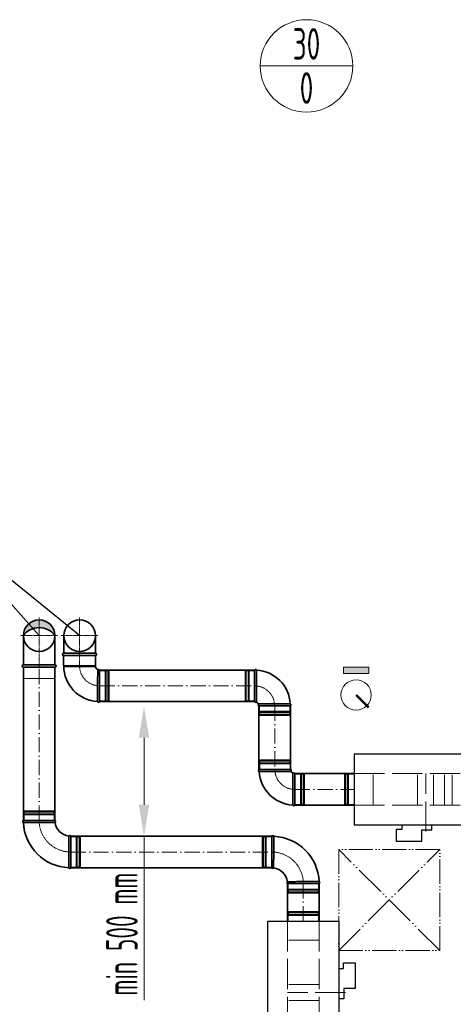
# Model space of a CAD drawing. Header units: millimetres. Extents: x -20688 to 44066, y -7315 to 67290.
# Tile 15 of 75: x 21929 to 23645, y -4506 to -603. Entities that reach past the tile are written whole.
import ezdxf
from ezdxf.enums import TextEntityAlignment as Align

# ---------------------------------------------------------------- set-up
doc = ezdxf.new("R2010")
doc.units = ezdxf.units.MM
for name, pattern in [('ACAD_ISO02W100', [15, 12, -3]), ('ACAD_ISO05W100', [33, 24, -3, 0, -3, 0, -3]), ('ACAD_ISO10W100', [18, 12, -3, 0, -3]), ('phl_thick', [0])]:
    doc.linetypes.add(name, pattern=pattern)
for name, color, linetype, lineweight in [('UT_KOTY - DIMENZE', 7, 'Continuous', 5), ('VZT_01 SUP (PŘÍVOD) - OBRYS', 5, 'Continuous', 35), ('VZT_02 SUP (PŘÍVOD) - OSA', 5, 'ACAD_ISO10W100', 5), ('VZT_05 ETA (ODVOD) - OBRYS', 6, 'Continuous', 35), ('VZT_06 ETA (ODVOD) - OSA', 6, 'ACAD_ISO10W100', 5), ('VZT_21 ZAŘÍZENÍ - OBRYS', 1, 'Continuous', 30), ('VZT_22 ZAŘÍZENÍ - DETAIL', 8, 'Continuous', 5), ('VZT_52 POPIS - DISTRIBUCE', 7, 'Continuous', 5), ('VZT_60_KOTY - DIMENZE', 7, 'Continuous', 5), ('VZT_KOTY - DIMENZE', 7, 'Continuous', 5), ('VZT_POPIS - OBECNE', 7, 'Continuous', 5), ('VZT_POŽADAVKY NA STAVBU - PODHLEDY', 4, 'ACAD_ISO05W100', 5)]:
    doc.layers.add(name, color=color, linetype=linetype, lineweight=lineweight)
doc.layers.add('VZT_03 SUP (PŘÍVOD) - NETISK', color=8, linetype='ACAD_ISO02W100', lineweight=5, plot=False)
doc.layers.add('VZT_07 ETA (ODVOD) - NETISK', color=8, linetype='ACAD_ISO02W100', lineweight=5, plot=False)
doc.styles.add('EVORA_125', font='isocp.shx', dxfattribs={"width": 0.6, "height": 125})
doc.styles.add('ISOCP 2.5', font='isocp.shx', dxfattribs={"width": 0.6, "height": 2.5})
doc.styles.add('JS', font='isocp.shx', dxfattribs={"width": 0.6, "height": 125})

msp = doc.modelspace()

# ---------------------------------------------------------------- hatches: boundary and pattern name
at = {"layer": 'VZT_05 ETA (ODVOD) - OBRYS'}
h = msp.add_hatch(color=256, dxfattribs=at)
h.dxf.hatch_style = 1
h.paths.add_polyline_path([(22068.4, -3045, 0.242708), (22005.9, -3012.8), (22005.9, -2982.5, -0.414214)])
h.paths.add_polyline_path([(22005.9, -2982.5), (22005.9, -3012.8, 0.242708), (21943.4, -3045, -0.414214)])
at = {"layer": 'VZT_POPIS - OBECNE'}
h = msp.add_hatch(color=256, dxfattribs=at)
h.dxf.hatch_style = 1
h.paths.add_polyline_path([(23310.6, -3170.2), (23210.6, -3170.2), (23210.6, -3195.2), (23310.6, -3195.2)])

# ---------------------------------------------------------------- linework, layer by layer
at = {"layer": 'UT_KOTY - DIMENZE'}
for p, q in [((22420.9, -3449.7), (22420.9, -3715.3)), ((22420.9, -3840.3), (22420.9, -4490.6))]:
    msp.add_line(p, q, dxfattribs=at)
for points in [[(22400.1, -3449.7), (22441.7, -3449.7), (22420.9, -3324.7)], [(22400.1, -3715.3), (22441.7, -3715.3), (22420.9, -3840.3)]]:
    msp.add_solid(points, dxfattribs=at)
at = {"layer": 'VZT_01 SUP (PŘÍVOD) - OBRYS'}
for p, q in [((22102.4, -3124), (22229.4, -3124)), ((22102.4, -3164), (22102.4, -3124)), ((22229.4, -3164), (22229.4, -3124)), ((22103.4, -3165), (22228.4, -3165)), ((22244.9, -3181.5), (22244.9, -3306.5)), ((22858.8, -3306.5), (22858.8, -3181.5)), ((22866.4, -3306.5), (22866.4, -3181.5)), ((22875.3, -3315.4), (23000.3, -3315.4)), ((22875.3, -3323), (23000.3, -3323)), ((23001.4, -3575.4), (22876.4, -3575.4)), ((23001.4, -3583), (22876.4, -3583)), ((23010.2, -3591.9), (23010.2, -3716.9)), ((23017.9, -3591.9), (23017.9, -3716.9))]:
    msp.add_line(p, q, dxfattribs=at)
for points in [[(22103.4, -3115), (22103.4, -3045)], [(22228.4, -3115), (22228.4, -3045)], [(22103.4, -3115), (22228.4, -3115)], [(22103.4, -3124), (22228.4, -3124)], [(22858.8, -3181.5), (22244.9, -3181.5)], [(22858.8, -3306.5), (22244.9, -3306.5)], [(22876.1, -3575.4), (22876.1, -3323)], [(23001.1, -3575.4), (23001.1, -3323)], [(23252.9, -3591.9), (23017.9, -3591.9)], [(23252.9, -3716.9), (23017.9, -3716.9)]]:
    msp.add_lwpolyline(points, dxfattribs=at)
for centre, radius, start, end in [((22165.9, -3045), 62.5, 0, 180), ((22165.9, -3045), 62.5, 180, 0), ((22103.4, -3119.5), 4.5, 90, 270), ((22228.4, -3119.5), 4.5, 270, 90), ((22103.4, -3164), 1, 180, 270), ((22244.9, -3165), 141.5, 180, 266.8631), ((22228.4, -3164), 1, 270, 0), ((22244.9, -3165), 16.5, 180, 246.1907), ((22241.1, -3183.2), 4.17, 23.4678, 132.7229), ((22862.6, -3183.2), 4.17, 20.3309, 156.5322), ((22858.8, -3323), 141.5, 3.1369, 86.8631), ((22241.1, -3304.9), 4.17, 200.3309, 336.5322), ((22862.6, -3304.9), 4.17, 203.4678, 336.5322), ((22858.8, -3323), 16.5, 23.8093, 66.1907), ((22877, -3319.2), 4.17, 113.4678, 246.5322), ((22998.6, -3319.2), 4.17, 293.4678, 69.6691), ((22878, -3579.2), 4.17, 113.4678, 249.6691), ((23017.9, -3575.4), 141.5, 183.1369, 266.8631), ((22999.7, -3579.2), 4.17, 293.4678, 66.5322), ((23017.9, -3575.4), 16.5, 203.8093, 246.1907), ((23014, -3593.5), 4.17, 23.4678, 156.5322), ((23014, -3715.2), 4.17, 200.3309, 336.5322)]:
    msp.add_arc(centre, radius, start, end, dxfattribs=at)
msp.add_open_spline([(22238.3, -3180.1), (22238.3, -3180.1), (22238.3, -3180.5), (22238.1, -3182.6), (22238, -3184.8), (22237.7, -3191), (22237.6, -3195), (22237.5, -3205.8), (22237.4, -3213), (22237.3, -3228.7), (22237.3, -3237), (22237.3, -3253.6), (22237.3, -3261.7), (22237.2, -3276.7), (22237.2, -3283.4), (22237.2, -3294.7), (22237.2, -3299.1), (22237.2, -3304.9), (22237.2, -3306.3), (22237.2, -3306.3)], degree=3, knots=[197.702813, 197.702813, 197.702813, 197.702813, 209.733369, 209.733369, 228.63381, 228.63381, 247.962689, 247.962689, 273.396832, 273.396832, 298.447199, 298.447199, 323.101867, 323.101867, 347.591906, 347.591906, 372.010558, 372.010558, 395.3015, 395.3015, 395.3015, 395.3015], dxfattribs=at)
at = {"layer": 'VZT_02 SUP (PŘÍVOD) - OSA', "ltscale": 0.3}
for points in [[(22165.9, -2972.5), (22165.9, -3045)], [(22093.4, -3045), (22165.9, -3045)], [(22165.9, -3045), (22165.9, -3124)], [(22165.9, -3045), (22238.4, -3045)]]:
    msp.add_lwpolyline(points, dxfattribs=at)
for points in [[(22165.9, -3124), (22165.9, -3165, 0.414214), (22244.9, -3244), (22244.9, -3244)], [(22858.8, -3244), (22858.8, -3244, -0.414214), (22937.8, -3323), (22937.8, -3323)], [(23017.9, -3654.4), (23017.9, -3654.4, -0.414214), (22938.9, -3575.4), (22938.9, -3575.4)]]:
    msp.add_lwpolyline(points, format="xyb", dxfattribs=at)
at = {"layer": 'VZT_02 SUP (PŘÍVOD) - OSA', "ltscale": 5}
for points in [[(22244.9, -3244), (22858.8, -3244)], [(22938.6, -3323), (22938.6, -3575.4)], [(23017.9, -3654.4), (23252.9, -3654.4)]]:
    msp.add_lwpolyline(points, dxfattribs=at)
at = {"layer": 'VZT_03 SUP (PŘÍVOD) - NETISK', "ltscale": 0.4}
for p, q in [((22244.9, -3184), (22266.9, -3184)), ((22266.9, -3184), (22266.9, -3304)), ((22266.9, -3185), (22270.4, -3185)), ((22270.4, -3183), (22270.4, -3305)), ((22270.4, -3183), (22270.9, -3183)), ((22270.9, -3183), (22270.9, -3305)), ((22270.9, -3185), (22277.9, -3185)), ((22277.9, -3183), (22277.9, -3305)), ((22277.9, -3183), (22278.4, -3183)), ((22278.4, -3183), (22278.4, -3305)), ((22278.4, -3185), (22278.9, -3185)), ((22278.9, -3184), (22278.9, -3304)), ((22278.9, -3184), (22282.9, -3184)), ((22282.9, -3184), (22282.9, -3304)), ((22820.8, -3304), (22820.8, -3184)), ((22820.8, -3184), (22824.8, -3184)), ((22824.8, -3304), (22824.8, -3184)), ((22824.8, -3185), (22825.3, -3185)), ((22825.3, -3305), (22825.3, -3183)), ((22825.3, -3183), (22825.8, -3183)), ((22825.8, -3305), (22825.8, -3183)), ((22825.8, -3185), (22832.8, -3185)), ((22832.8, -3305), (22832.8, -3183)), ((22832.8, -3183), (22833.3, -3183)), ((22833.3, -3305), (22833.3, -3183)), ((22833.3, -3185), (22836.8, -3185)), ((22836.8, -3304), (22836.8, -3184)), ((22836.8, -3184), (22858.8, -3184)), ((22244.9, -3304), (22266.9, -3304)), ((22266.9, -3303), (22270.4, -3303)), ((22270.4, -3305), (22270.9, -3305)), ((22270.9, -3303), (22277.9, -3303)), ((22277.9, -3305), (22278.4, -3305)), ((22278.4, -3303), (22278.9, -3303)), ((22278.9, -3304), (22282.9, -3304)), ((22820.8, -3304), (22824.8, -3304)), ((22824.8, -3303), (22825.3, -3303)), ((22825.3, -3305), (22825.8, -3305)), ((22825.8, -3303), (22832.8, -3303)), ((22832.8, -3305), (22833.3, -3305)), ((22833.3, -3303), (22836.8, -3303)), ((22836.8, -3304), (22858.8, -3304)), ((22876.8, -3348.5), (22998.8, -3348.5)), ((22876.8, -3348.5), (22876.8, -3349)), ((22876.8, -3349), (22998.8, -3349)), ((22876.8, -3356), (22998.8, -3356)), ((22876.8, -3356), (22876.8, -3356.5)), ((22876.8, -3356.5), (22998.8, -3356.5)), ((22877.8, -3323), (22877.8, -3345)), ((22877.8, -3345), (22997.8, -3345)), ((22878.8, -3345), (22878.8, -3348.5)), ((22878.8, -3349), (22878.8, -3356)), ((22878.8, -3356.5), (22878.8, -3357)), ((22996.8, -3345), (22996.8, -3348.5)), ((22996.8, -3349), (22996.8, -3356)), ((22996.8, -3356.5), (22996.8, -3357)), ((22997.8, -3323), (22997.8, -3345)), ((22998.8, -3348.5), (22998.8, -3349)), ((22998.8, -3356), (22998.8, -3356.5)), ((22877.8, -3357), (22997.8, -3357)), ((22877.8, -3357), (22877.8, -3361)), ((22877.8, -3361), (22997.8, -3361)), ((22997.8, -3357), (22997.8, -3361)), ((22999.9, -3541.9), (22877.9, -3541.9)), ((22877.9, -3542.4), (22877.9, -3541.9)), ((22999.9, -3542.4), (22877.9, -3542.4)), ((22999.9, -3549.4), (22877.9, -3549.4)), ((22877.9, -3549.9), (22877.9, -3549.4)), ((22999.9, -3549.9), (22877.9, -3549.9)), ((22998.9, -3537.4), (22878.9, -3537.4)), ((22878.9, -3541.4), (22878.9, -3537.4)), ((22998.9, -3541.4), (22878.9, -3541.4)), ((22879.9, -3541.9), (22879.9, -3541.4)), ((22879.9, -3549.4), (22879.9, -3542.4)), ((22879.9, -3553.4), (22879.9, -3549.9)), ((22997.9, -3541.9), (22997.9, -3541.4)), ((22997.9, -3549.4), (22997.9, -3542.4)), ((22997.9, -3553.4), (22997.9, -3549.9)), ((22998.9, -3541.4), (22998.9, -3537.4)), ((22999.9, -3542.4), (22999.9, -3541.9)), ((22999.9, -3549.9), (22999.9, -3549.4)), ((22998.9, -3553.4), (22878.9, -3553.4)), ((22878.9, -3575.4), (22878.9, -3553.4)), ((22998.9, -3575.4), (22998.9, -3553.4)), ((23039.9, -3594.4), (23017.9, -3594.4)), ((23039.9, -3594.4), (23039.9, -3714.4)), ((23043.4, -3595.4), (23039.9, -3595.4)), ((23043.4, -3593.4), (23043.4, -3715.4)), ((23043.9, -3593.4), (23043.4, -3593.4)), ((23043.9, -3593.4), (23043.9, -3715.4)), ((23050.9, -3595.4), (23043.9, -3595.4)), ((23050.9, -3593.4), (23050.9, -3715.4)), ((23051.4, -3593.4), (23050.9, -3593.4)), ((23051.4, -3593.4), (23051.4, -3715.4)), ((23051.9, -3595.4), (23051.4, -3595.4)), ((23051.9, -3594.4), (23051.9, -3714.4)), ((23055.9, -3594.4), (23051.9, -3594.4)), ((23055.9, -3594.4), (23055.9, -3714.4)), ((23039.9, -3714.4), (23017.9, -3714.4)), ((23043.4, -3713.4), (23039.9, -3713.4)), ((23043.9, -3715.4), (23043.4, -3715.4)), ((23050.9, -3713.4), (23043.9, -3713.4)), ((23051.4, -3715.4), (23050.9, -3715.4)), ((23051.9, -3713.4), (23051.4, -3713.4)), ((23055.9, -3714.4), (23051.9, -3714.4))]:
    msp.add_line(p, q, dxfattribs=at)
msp.add_lwpolyline([(22103.4, -3124), (22103.4, -3169), (22228.4, -3169), (22228.4, -3124)], dxfattribs=at)
at = {"layer": 'VZT_05 ETA (ODVOD) - OBRYS'}
for p, q in [((22068.4, -3777.7), (21943.4, -3777.7)), ((22130.9, -3965.2), (22130.9, -3840.2)), ((22926.6, -3840.3), (22926.6, -3965.3)), ((22989.1, -4027.8), (23114.1, -4027.8))]:
    msp.add_line(p, q, dxfattribs=at)
for points in [[(21943.4, -3161), (21943.4, -3045)], [(22068.4, -3161), (22068.4, -3045)], [(22068.4, -3161), (21943.4, -3161)], [(21943.4, -3170), (21943.4, -3777.7)], [(22068.4, -3170), (21943.4, -3170)], [(22068.4, -3170), (22068.4, -3777.7)]]:
    msp.add_lwpolyline(points, dxfattribs=at)
at = {"layer": 'VZT_05 ETA (ODVOD) - OBRYS', "elevation": 0}
for points in [[(22926.6, -3840.3), (22130.9, -3840.3)], [(22926.6, -3965.3), (22130.9, -3965.3)], [(22989.1, -4027.8), (22989.1, -4176.8)], [(23114.1, -4027.8), (23114.1, -4176.8)]]:
    msp.add_lwpolyline(points, dxfattribs=at)
at = {"layer": 'VZT_05 ETA (ODVOD) - OBRYS'}
msp.add_circle((22005.9, -3045), 62.5, dxfattribs=at)
for centre, radius, start, end in [((22005.9, -3089.5), 76.7, 35.4307, 144.5693), ((21943.4, -3165.5), 4.5, 90, 270), ((22068.4, -3165.5), 4.5, 270, 90), ((21945.1, -3781.6), 4.17, 113.4678, 248.8928), ((22130.9, -3777.7), 187.5, 182.3607, 267.6393), ((22066.8, -3781.6), 4.17, 300.2981, 66.5322), ((22130.9, -3777.7), 62.5, 186.8302, 263.1698), ((22127.1, -3841.9), 4.17, 23.4678, 149.7019), ((22930.4, -3842), 4.17, 21.1072, 156.5322), ((22926.6, -4027.8), 187.5, 2.3607, 87.6393), ((22127.1, -3963.6), 4.17, 201.1072, 336.5322), ((22930.4, -3963.7), 4.17, 203.4678, 329.7019), ((22926.6, -4027.8), 62.5, 6.8302, 83.1698), ((22990.7, -4024), 4.17, 120.2981, 246.5322), ((23112.4, -4024), 4.17, 293.4678, 68.8928)]:
    msp.add_arc(centre, radius, start, end, dxfattribs=at)
for points, knots in [([(22068.9, -3785.2), (22068.9, -3785.2), (22067.3, -3785.2), (22061.2, -3785.2), (22056.7, -3785.2), (22045.3, -3785.3), (22038.5, -3785.3), (22023.5, -3785.4), (22015.4, -3785.4), (21999.1, -3785.4), (21990.9, -3785.4), (21975.8, -3785.4), (21968.8, -3785.4), (21957, -3785.5), (21952.3, -3785.5), (21945.7, -3785.5), (21943.9, -3785.5), (21943.6, -3785.5), (21943.6, -3785.5), (21943.6, -3785.5)], [0, 0, 0, 0, 24.235852, 24.235852, 48.531845, 48.531845, 73.024415, 73.024415, 97.570898, 97.570898, 122.078339, 122.078339, 146.53579, 146.53579, 170.957495, 170.957495, 195.359468, 195.359468, 197.168246, 197.168246, 197.168246, 197.168246]), ([(22123.5, -3839.8), (22123.5, -3839.8), (22123.5, -3839.9), (22123.5, -3840.2), (22123.5, -3840.5), (22123.5, -3841.5), (22123.5, -3842.3), (22123.5, -3845.5), (22123.5, -3848.6), (22123.4, -3857.5), (22123.4, -3863.7), (22123.3, -3877.8), (22123.3, -3885.6), (22123.3, -3901.9), (22123.3, -3910.1), (22123.3, -3926), (22123.3, -3933.4), (22123.2, -3946.6), (22123.2, -3952.2), (22123.2, -3959.2), (22123.2, -3961.3), (22123.2, -3964.3), (22123.2, -3965.1), (22123.2, -3965.1)], [197.067977, 197.067977, 197.067977, 197.067977, 201.792196, 201.792196, 209.190204, 209.190204, 218.040239, 218.040239, 237.760854, 237.760854, 262.206108, 262.206108, 286.831239, 286.831239, 311.323072, 311.323072, 335.946087, 335.946087, 360.704397, 360.704397, 377.088273, 377.088273, 394.105327, 394.105327, 394.105327, 394.105327]), ([(22934, -3965.8), (22934, -3965.8), (22934, -3965.7), (22934, -3965.4), (22934, -3965.1), (22934, -3964), (22934, -3963.3), (22934, -3960.1), (22934.1, -3957), (22934.1, -3948), (22934.1, -3941.9), (22934.2, -3927.8), (22934.2, -3919.9), (22934.2, -3903.7), (22934.2, -3895.5), (22934.3, -3879.6), (22934.3, -3872.2), (22934.3, -3859), (22934.3, -3853.4), (22934.3, -3846.4), (22934.3, -3844.3), (22934.3, -3841.3), (22934.3, -3840.5), (22934.3, -3840.5)], [197.067977, 197.067977, 197.067977, 197.067977, 201.792196, 201.792196, 209.190204, 209.190204, 218.040239, 218.040239, 237.760854, 237.760854, 262.206108, 262.206108, 286.831239, 286.831239, 311.323072, 311.323072, 335.946087, 335.946087, 360.704397, 360.704397, 377.088273, 377.088273, 394.105327, 394.105327, 394.105327, 394.105327]), ([(22988.6, -4020.4), (22988.6, -4020.4), (22990.2, -4020.4), (22996.3, -4020.4), (23000.8, -4020.3), (23012.2, -4020.3), (23019, -4020.3), (23034, -4020.2), (23042.1, -4020.2), (23058.5, -4020.2), (23066.6, -4020.2), (23081.8, -4020.2), (23088.7, -4020.1), (23100.5, -4020.1), (23105.2, -4020.1), (23111.8, -4020.1), (23113.7, -4020.1), (23113.9, -4020.1), (23113.9, -4020.1), (23113.9, -4020.1)], [0, 0, 0, 0, 24.235852, 24.235852, 48.531845, 48.531845, 73.024415, 73.024415, 97.570898, 97.570898, 122.078339, 122.078339, 146.53579, 146.53579, 170.957495, 170.957495, 195.359468, 195.359468, 197.168246, 197.168246, 197.168246, 197.168246])]:
    msp.add_open_spline(points, degree=3, knots=knots, dxfattribs=at)
at = {"layer": 'VZT_06 ETA (ODVOD) - OSA', "ltscale": 0.3}
for points in [[(22005.9, -2972.5), (22005.9, -3045)], [(22005.9, -3045), (21933.4, -3045)], [(22005.9, -3045), (22005.9, -3170)], [(22078.4, -3045), (22005.9, -3045)]]:
    msp.add_lwpolyline(points, dxfattribs=at)
at = {"layer": 'VZT_06 ETA (ODVOD) - OSA', "ltscale": 5}
msp.add_lwpolyline([(22005.9, -3777.7), (22005.9, -3170)], dxfattribs=at)
at = {"layer": 'VZT_06 ETA (ODVOD) - OSA', "ltscale": 0.3, "elevation": 0}
for points in [[(22005.9, -3777.7), (22005.9, -3777.7, 0.414214), (22130.9, -3902.7), (22130.9, -3902.7)], [(23051.6, -4027.8), (23051.6, -4027.8, 0.414214), (22926.6, -3902.8), (22926.6, -3902.8)]]:
    msp.add_lwpolyline(points, format="xyb", dxfattribs=at)
at = {"layer": 'VZT_06 ETA (ODVOD) - OSA', "ltscale": 5, "elevation": 0}
for points in [[(22130.9, -3902.8), (22926.6, -3902.8)], [(23051.6, -4176.8), (23051.6, -4027.8)]]:
    msp.add_lwpolyline(points, dxfattribs=at)
at = {"layer": 'VZT_07 ETA (ODVOD) - NETISK', "ltscale": 0.4}
for p, q in [((23214.9, -3594.4), (23214.9, -3714.4)), ((23218.9, -3594.4), (23214.9, -3594.4)), ((23218.9, -3594.4), (23218.9, -3714.4)), ((23219.4, -3595.4), (23218.9, -3595.4)), ((23219.4, -3593.4), (23219.4, -3715.4)), ((23219.9, -3593.4), (23219.4, -3593.4)), ((23219.9, -3593.4), (23219.9, -3715.4)), ((23226.9, -3595.4), (23219.9, -3595.4)), ((23226.9, -3593.4), (23226.9, -3715.4)), ((23227.4, -3593.4), (23226.9, -3593.4)), ((23227.4, -3593.4), (23227.4, -3715.4)), ((23230.9, -3595.4), (23227.4, -3595.4)), ((23230.9, -3594.4), (23230.9, -3714.4)), ((23252.9, -3594.4), (23230.9, -3594.4)), ((22066.9, -3744.2), (21944.9, -3744.2)), ((21944.9, -3744.7), (21944.9, -3744.2)), ((22066.9, -3744.7), (21944.9, -3744.7)), ((22065.9, -3739.7), (21945.9, -3739.7)), ((21945.9, -3743.7), (21945.9, -3739.7)), ((22065.9, -3743.7), (21945.9, -3743.7)), ((21946.9, -3744.2), (21946.9, -3743.7)), ((21946.9, -3751.7), (21946.9, -3744.7)), ((22064.9, -3744.2), (22064.9, -3743.7)), ((22064.9, -3751.7), (22064.9, -3744.7)), ((22065.9, -3743.7), (22065.9, -3739.7)), ((22066.9, -3744.7), (22066.9, -3744.2)), ((23218.9, -3714.4), (23214.9, -3714.4)), ((23219.4, -3713.4), (23218.9, -3713.4)), ((23219.9, -3715.4), (23219.4, -3715.4)), ((23226.9, -3713.4), (23219.9, -3713.4)), ((23227.4, -3715.4), (23226.9, -3715.4)), ((23230.9, -3713.4), (23227.4, -3713.4)), ((23252.9, -3714.4), (23230.9, -3714.4)), ((22066.9, -3751.7), (21944.9, -3751.7)), ((21944.9, -3752.2), (21944.9, -3751.7)), ((22066.9, -3752.2), (21944.9, -3752.2)), ((22065.9, -3755.7), (21945.9, -3755.7)), ((21945.9, -3777.7), (21945.9, -3755.7)), ((21946.9, -3755.7), (21946.9, -3752.2)), ((22064.9, -3755.7), (22064.9, -3752.2)), ((22065.9, -3777.7), (22065.9, -3755.7)), ((22066.9, -3752.2), (22066.9, -3751.7)), ((22130.9, -3842.7), (22152.9, -3842.7)), ((22152.9, -3962.7), (22152.9, -3842.7)), ((22152.9, -3843.7), (22156.4, -3843.7)), ((22156.4, -3963.7), (22156.4, -3841.7)), ((22156.4, -3841.7), (22156.9, -3841.7)), ((22156.9, -3963.7), (22156.9, -3841.7)), ((22156.9, -3843.7), (22163.9, -3843.7)), ((22163.9, -3963.7), (22163.9, -3841.7)), ((22163.9, -3841.7), (22164.4, -3841.7)), ((22164.4, -3963.7), (22164.4, -3841.7)), ((22164.4, -3843.7), (22164.9, -3843.7)), ((22164.9, -3962.7), (22164.9, -3842.7)), ((22164.9, -3842.7), (22168.9, -3842.7)), ((22168.9, -3962.7), (22168.9, -3842.7)), ((22888.6, -3842.8), (22888.6, -3962.8)), ((22892.6, -3842.8), (22888.6, -3842.8)), ((22892.6, -3842.8), (22892.6, -3962.8)), ((22893.1, -3843.8), (22892.6, -3843.8)), ((22893.1, -3841.8), (22893.1, -3963.8)), ((22893.6, -3841.8), (22893.1, -3841.8)), ((22893.6, -3841.8), (22893.6, -3963.8)), ((22900.6, -3843.8), (22893.6, -3843.8)), ((22900.6, -3841.8), (22900.6, -3963.8)), ((22901.1, -3841.8), (22900.6, -3841.8)), ((22901.1, -3841.8), (22901.1, -3963.8)), ((22904.6, -3843.8), (22901.1, -3843.8)), ((22904.6, -3842.8), (22904.6, -3962.8)), ((22926.6, -3842.8), (22904.6, -3842.8)), ((22130.9, -3962.7), (22152.9, -3962.7)), ((22152.9, -3961.7), (22156.4, -3961.7)), ((22156.4, -3963.7), (22156.9, -3963.7)), ((22156.9, -3961.7), (22163.9, -3961.7)), ((22163.9, -3963.7), (22164.4, -3963.7)), ((22164.4, -3961.7), (22164.9, -3961.7)), ((22164.9, -3962.7), (22168.9, -3962.7)), ((22892.6, -3962.8), (22888.6, -3962.8)), ((22893.1, -3961.8), (22892.6, -3961.8)), ((22893.6, -3963.8), (22893.1, -3963.8)), ((22900.6, -3961.8), (22893.6, -3961.8)), ((22901.1, -3963.8), (22900.6, -3963.8)), ((22904.6, -3961.8), (22901.1, -3961.8)), ((22926.6, -3962.8), (22904.6, -3962.8)), ((22990.6, -4053.3), (23112.6, -4053.3)), ((22990.6, -4053.3), (22990.6, -4053.8)), ((22990.6, -4053.8), (23112.6, -4053.8)), ((22991.6, -4027.8), (22991.6, -4049.8)), ((22991.6, -4049.8), (23111.6, -4049.8)), ((22992.6, -4049.8), (22992.6, -4053.3)), ((22992.6, -4053.8), (22992.6, -4060.8)), ((23110.6, -4049.8), (23110.6, -4053.3)), ((23110.6, -4053.8), (23110.6, -4060.8)), ((23111.6, -4027.8), (23111.6, -4049.8)), ((23112.6, -4053.3), (23112.6, -4053.8)), ((22990.6, -4060.8), (23112.6, -4060.8)), ((22990.6, -4060.8), (22990.6, -4061.3)), ((22990.6, -4061.3), (23112.6, -4061.3)), ((22991.6, -4061.8), (23111.6, -4061.8)), ((22991.6, -4061.8), (22991.6, -4065.8)), ((22991.6, -4065.8), (23111.6, -4065.8)), ((22992.6, -4061.3), (22992.6, -4061.8)), ((23110.6, -4061.3), (23110.6, -4061.8)), ((23111.6, -4061.8), (23111.6, -4065.8)), ((23112.6, -4060.8), (23112.6, -4061.3)), ((22990.6, -4143.3), (23112.6, -4143.3)), ((22990.6, -4143.8), (22990.6, -4143.3)), ((22990.6, -4143.8), (23112.6, -4143.8)), ((22990.6, -4150.8), (23112.6, -4150.8)), ((22990.6, -4151.3), (22990.6, -4150.8)), ((22990.6, -4151.3), (23112.6, -4151.3)), ((22991.6, -4138.8), (23111.6, -4138.8)), ((22991.6, -4142.8), (22991.6, -4138.8)), ((22991.6, -4142.8), (23111.6, -4142.8)), ((22991.6, -4154.8), (23111.6, -4154.8)), ((22991.6, -4176.8), (22991.6, -4154.8)), ((22992.6, -4143.3), (22992.6, -4142.8)), ((22992.6, -4150.8), (22992.6, -4143.8)), ((22992.6, -4154.8), (22992.6, -4151.3)), ((23110.6, -4143.3), (23110.6, -4142.8)), ((23110.6, -4150.8), (23110.6, -4143.8)), ((23110.6, -4154.8), (23110.6, -4151.3)), ((23111.6, -4142.8), (23111.6, -4138.8)), ((23111.6, -4176.8), (23111.6, -4154.8)), ((23112.6, -4143.8), (23112.6, -4143.3)), ((23112.6, -4151.3), (23112.6, -4150.8))]:
    msp.add_line(p, q, dxfattribs=at)
msp.add_lwpolyline([(22068.4, -3170), (22068.4, -3215), (21943.4, -3215), (21943.4, -3170)], dxfattribs=at)
at = {"layer": 'VZT_21 ZAŘÍZENÍ - OBRYS'}
msp.add_lwpolyline([(24752.9, -3514.4), (23252.9, -3514.4), (23252.9, -3794.4), (24752.9, -3794.4)], close=True, dxfattribs=at)
msp.add_lwpolyline([(23441.2, -3794.4), (23441.2, -3813), (23418.7, -3813), (23418.7, -3859.6), (23520.4, -3859.6), (23520.4, -3814.2), (23560.3, -3814.2), (23560.3, -3794.4)], dxfattribs=at)
at = {"layer": 'VZT_21 ZAŘÍZENÍ - OBRYS', "elevation": 0}
msp.add_lwpolyline([(22911.6, -5676.8), (22911.6, -4176.8), (23191.6, -4176.8), (23191.6, -5676.8)], close=True, dxfattribs=at)
msp.add_lwpolyline([(23191.6, -4365.1), (23210.2, -4365.1), (23210.2, -4342.6), (23256.8, -4342.6), (23256.8, -4444.3), (23211.4, -4444.3), (23211.4, -4484.2), (23191.6, -4484.2)], dxfattribs=at)
at = {"layer": 'VZT_22 ZAŘÍZENÍ - DETAIL', "linetype": 'ACAD_ISO02W100', "lineweight": 5, "ltscale": 10}
for points in [[(23252.9, -3591.9), (23716.7, -3591.9)], [(23328.3, -3716.9), (23328.3, -3591.9)], [(23504.1, -3716.9), (23504.1, -3591.9)], [(23536.5, -3821.9), (23536.5, -3591.9)], [(23567.4, -3716.9), (23567.4, -3591.9)], [(23610.4, -3716.9), (23610.4, -3591.9)], [(23641.2, -3716.9), (23641.2, -3591.9)], [(23252.9, -3716.9), (23716.7, -3716.9)]]:
    msp.add_lwpolyline(points, dxfattribs=at)
at = {"layer": 'VZT_22 ZAŘÍZENÍ - DETAIL', "linetype": 'ACAD_ISO02W100', "lineweight": 5, "ltscale": 10, "elevation": 0}
for points in [[(22989.1, -4176.8), (22989.1, -4640.6)], [(23114.1, -4176.8), (23114.1, -4640.6)], [(23114.1, -4252.2), (22989.1, -4252.2)], [(23114.1, -4428), (22989.1, -4428)], [(23219.1, -4460.3), (22989.1, -4460.3)], [(23114.1, -4491.3), (22989.1, -4491.3)]]:
    msp.add_lwpolyline(points, dxfattribs=at)
at = {"layer": 'VZT_52 POPIS - DISTRIBUCE'}
msp.add_line((22880.7, -786.5), (23247.5, -786.5), dxfattribs=at)
msp.add_circle((23064.1, -786.5), 183.4, dxfattribs=at)
at = {"layer": 'VZT_60_KOTY - DIMENZE', "linetype": 'ByBlock', "lineweight": -2}
for points in [[(22005.9, -3045), (21594.8, -2580.6)], [(22165.9, -3045), (21594.8, -2580.6)]]:
    msp.add_lwpolyline(points, dxfattribs=at)
at = {"layer": 'VZT_KOTY - DIMENZE', "const_width": 10}
msp.add_lwpolyline([(23260.6, -3280.2), (23310.1, -3329.7)], dxfattribs=at)
at = {"layer": 'VZT_POPIS - OBECNE'}
msp.add_lwpolyline([(23210.6, -3170.2), (23210.6, -3195.2), (23310.6, -3195.2), (23310.6, -3170.2)], close=True, dxfattribs=at)
msp.add_circle((23260.6, -3280.2), 60, dxfattribs=at)
at = {"layer": 'VZT_POŽADAVKY NA STAVBU - PODHLEDY', "ltscale": 5}
for p, q in [((23591.6, -4292.8), (23191.6, -3892.8)), ((23191.6, -4292.8), (23591.6, -3892.8))]:
    msp.add_line(p, q, dxfattribs=at)
at = {"layer": 'VZT_POŽADAVKY NA STAVBU - PODHLEDY', "ltscale": 4}
for p, q in [((23591.6, -3892.8), (23191.6, -3892.8)), ((23191.6, -3892.8), (23191.6, -4292.8)), ((23591.6, -4292.8), (23591.6, -3892.8)), ((23191.6, -4292.8), (23591.6, -4292.8))]:
    msp.add_line(p, q, dxfattribs=at)

# ---------------------------------------------------------------- texts
at = {"layer": 'UT_KOTY - DIMENZE', "insert": (22333.4, -4228), "char_height": 125, "attachment_point": 5, "rotation": 90, "style": 'ISOCP 2.5'}
msp.add_mtext('min 500 mm', dxfattribs=at)
at = {"layer": 'VZT_52 POPIS - DISTRIBUCE', "ltscale": 50, "style": 'JS', "width": 0.7}
for s, p in [('30', (23064.1, -699)), ('0', (23064.1, -874))]:
    msp.add_text(s, height=125, dxfattribs=at).set_placement(p, align=Align.MIDDLE_CENTER)
at = {"layer": 'VZT_60_KOTY - DIMENZE', "linetype": 'phl_thick', "insert": (20921.8, -2430.6), "char_height": 125, "attachment_point": 1, "style": 'EVORA_125'}
msp.add_mtext('%%C125\\POSA 2290 mm', dxfattribs=at)

doc.saveas('drawing.dxf')
